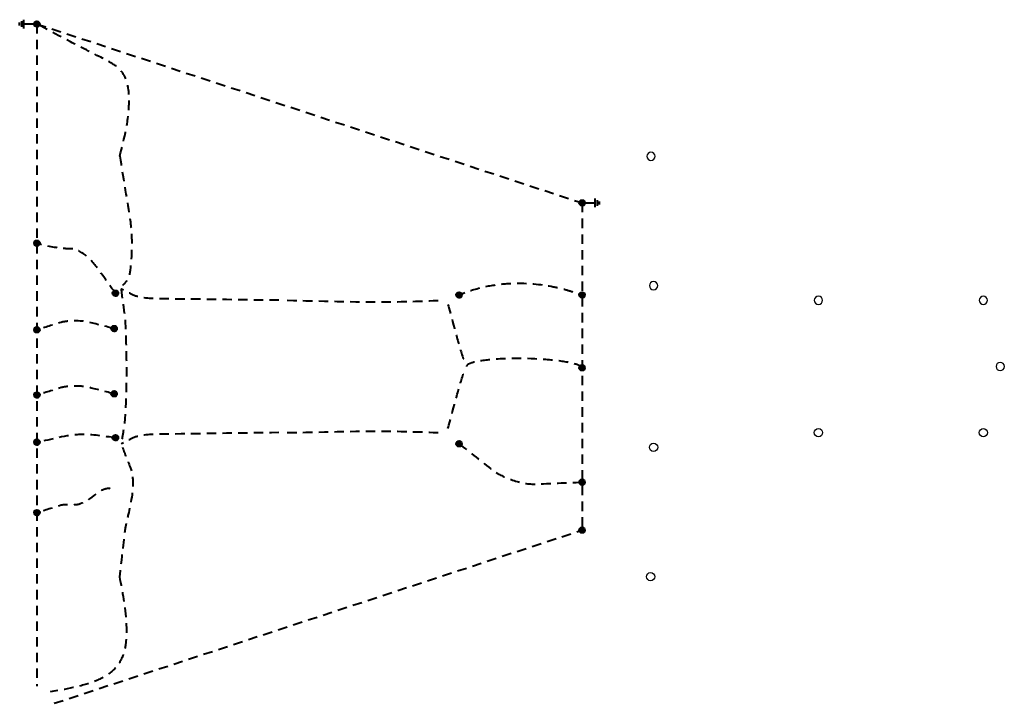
# Model space of a CAD drawing. Header units: inches. Extents: x -8534 to 5423, y -4988 to 1814.
# Tile 1 of 33: x -7874 to -6450, y -4988 to -4000. Entities that reach past the tile are written whole.
import ezdxf

# ---------------------------------------------------------------- set-up
doc = ezdxf.new("R2010")
doc.units = ezdxf.units.IN
doc.header["$LTSCALE"] = 200
doc.header["$MEASUREMENT"] = 0
doc.linetypes.add('DGN Style 2', pattern=[0.113678, 0.068207, -0.045471])
doc.layers.add('E-GRND-CIRC', color=4, linetype='Continuous', lineweight=40)
doc.layers.add('Object', color=7, linetype='Continuous', lineweight=30)

# ---------------------------------------------------------------- blocks, each defined once
blk = doc.blocks.new('GROUND_8')
at = {"layer": 'E-GRND-CIRC', "linetype": 'Continuous'}
for p, q in [((0, 0), (0, -0.37525)), ((0.124875, -0.37525), (-0.125125, -0.37525)), ((0.083375, -0.437625), (-0.0835, -0.437625)), ((0.041625, -0.500125), (-0.04175, -0.500125))]:
    blk.add_line(p, q, dxfattribs=at)
blk = doc.blocks.new('GROUND_9')
at = {"layer": 'E-GRND-CIRC', "linetype": 'Continuous'}
for p, q in [((0, 0), (0, -0.37525)), ((0.124875, -0.37525), (-0.125125, -0.37525)), ((0.083375, -0.437625), (-0.0835, -0.437625)), ((0.041625, -0.500125), (-0.04175, -0.500125))]:
    blk.add_line(p, q, dxfattribs=at)
blk = doc.blocks.new('E-101 LPS')
at = {"layer": 'E-GRND-CIRC', "linetype": 'Continuous'}
for p, q in [((-7853, -4006.1, 109.4), (-7848.8, -4001.9, 109.4)), ((-7852.9, -4006.4, 109.4), (-7848.4, -4001.9, 109.4)), ((-7852.9, -4005.7, 109.4), (-7849.1, -4001.9, 109.4)), ((-7852.9, -4006.7, 109.4), (-7848.1, -4002, 109.4)), ((-7852.9, -4005.3, 109.4), (-7849.5, -4002, 109.4)), ((-7852.8, -4007, 109.4), (-7847.8, -4002, 109.4)), ((-7852.8, -4004.9, 109.4), (-7850, -4002.1, 109.4)), ((-7852.7, -4007.3, 109.4), (-7847.6, -4002.1, 109.4)), ((-7852.7, -4007.6, 109.4), (-7847.3, -4002.2, 109.4)), ((-7852.6, -4004.3, 109.4), (-7850.6, -4002.3, 109.4)), ((-7852.5, -4007.8, 109.4), (-7847.1, -4002.3, 109.4)), ((-7852.4, -4008, 109.4), (-7846.8, -4002.4, 109.4)), ((-7852.3, -4008.2, 109.4), (-7846.6, -4002.6, 109.4)), ((-7852.1, -4008.5, 109.4), (-7846.4, -4002.7, 109.4)), ((-7852, -4008.7, 109.4), (-7846.2, -4002.9, 109.4)), ((-7851.9, -4003.3, 109.4), (-7851.6, -4003, 109.4)), ((-7851.8, -4008.8, 109.4), (-7846, -4003, 109.4)), ((-7851.6, -4009, 109.4), (-7845.8, -4003.2, 109.4)), ((-7851.5, -4009.2, 109.4), (-7845.7, -4003.4, 109.4)), ((-7851.3, -4009.3, 109.4), (-7845.5, -4003.6, 109.4)), ((-7851, -4009.5, 109.4), (-7845.4, -4003.8, 109.4)), ((-7850.8, -4009.6, 109.4), (-7845.3, -4004, 109.4)), ((-7850.6, -4009.7, 109.4), (-7845.1, -4004.3, 109.4)), ((-7850.3, -4009.8, 109.4), (-7845, -4004.5, 109.4)), ((-7850.1, -4009.9, 109.4), (-7844.9, -4004.8, 109.4)), ((-7849.8, -4010, 109.4), (-7844.9, -4005.1, 109.4)), ((-7849.5, -4010.1, 109.4), (-7844.8, -4005.4, 109.4)), ((-7849.2, -4010.1, 109.4), (-7844.8, -4005.7, 109.4)), ((-7848.8, -4010.1, 109.4), (-7844.8, -4006, 109.4)), ((-7848.5, -4010.1, 109.4), (-7844.8, -4006.4, 109.4)), ((-7848.1, -4010, 109.4), (-7844.8, -4006.8, 109.4)), ((-7847.6, -4009.9, 109.4), (-7845, -4007.3, 109.4)), ((-7847, -4009.6, 109.4), (-7845.2, -4007.9, 109.4)), ((-7064.5, -4265.1, 109.4), (-7060, -4260.6, 109.4)), ((-7064.5, -4264.8, 109.4), (-7060.3, -4260.6, 109.4)), ((-7064.5, -4264.4, 109.4), (-7060.7, -4260.6, 109.4)), ((-7064.4, -4265.4, 109.4), (-7059.7, -4260.7, 109.4)), ((-7064.4, -4264, 109.4), (-7061.1, -4260.7, 109.4)), ((-7064.3, -4265.7, 109.4), (-7059.4, -4260.7, 109.4)), ((-7064.3, -4266, 109.4), (-7059.1, -4260.8, 109.4)), ((-7064.3, -4263.6, 109.4), (-7061.5, -4260.8, 109.4)), ((-7064.2, -4266.2, 109.4), (-7058.8, -4260.9, 109.4)), ((-7064.1, -4266.5, 109.4), (-7058.6, -4261, 109.4)), ((-7064.1, -4263, 109.4), (-7062.1, -4261, 109.4)), ((-7063.9, -4266.7, 109.4), (-7058.4, -4261.1, 109.4)), ((-7063.8, -4266.9, 109.4), (-7058.1, -4261.3, 109.4)), ((-7063.7, -4267.2, 109.4), (-7057.9, -4261.4, 109.4)), ((-7063.5, -4267.3, 109.4), (-7057.7, -4261.6, 109.4)), ((-7063.4, -4262, 109.4), (-7063.1, -4261.6, 109.4)), ((-7063.3, -4267.5, 109.4), (-7057.5, -4261.7, 109.4)), ((-7063.2, -4267.7, 109.4), (-7057.4, -4261.9, 109.4)), ((-7063, -4267.9, 109.4), (-7057.2, -4262.1, 109.4)), ((-7062.8, -4268, 109.4), (-7057, -4262.3, 109.4)), ((-7062.6, -4268.2, 109.4), (-7056.9, -4262.5, 109.4)), ((-7062.3, -4268.3, 109.4), (-7056.8, -4262.7, 109.4)), ((-7062.1, -4268.4, 109.4), (-7056.7, -4263, 109.4)), ((-7061.9, -4268.5, 109.4), (-7056.6, -4263.2, 109.4)), ((-7061.6, -4268.6, 109.4), (-7056.5, -4263.5, 109.4)), ((-7061.3, -4268.7, 109.4), (-7056.4, -4263.8, 109.4)), ((-7061, -4268.8, 109.4), (-7056.3, -4264.1, 109.4)), ((-7060.7, -4268.8, 109.4), (-7056.3, -4264.4, 109.4)), ((-7060.4, -4268.8, 109.4), (-7056.3, -4264.7, 109.4)), ((-7060, -4268.8, 109.4), (-7056.3, -4265.1, 109.4)), ((-7059.6, -4268.7, 109.4), (-7056.4, -4265.5, 109.4)), ((-7059.1, -4268.6, 109.4), (-7056.5, -4266, 109.4)), ((-7058.5, -4268.3, 109.4), (-7056.7, -4266.6, 109.4)), ((-7853, -4323.2, 110), (-7848.8, -4319.1, 110)), ((-7852.9, -4323.9, 110), (-7848.1, -4319.1, 110)), ((-7852.9, -4323.6, 110), (-7848.4, -4319.1, 110)), ((-7852.9, -4322.9, 110), (-7849.1, -4319.1, 110)), ((-7852.9, -4322.5, 110), (-7849.5, -4319.1, 110)), ((-7852.8, -4324.2, 110), (-7847.8, -4319.2, 110)), ((-7852.8, -4322, 110), (-7850, -4319.2, 110)), ((-7852.7, -4324.4, 110), (-7847.6, -4319.3, 110)), ((-7852.7, -4324.7, 110), (-7847.3, -4319.4, 110)), ((-7852.6, -4321.4, 110), (-7850.6, -4319.4, 110)), ((-7852.5, -4324.9, 110), (-7847.1, -4319.5, 110)), ((-7852.4, -4325.2, 110), (-7846.8, -4319.6, 110)), ((-7852.3, -4325.4, 110), (-7846.6, -4319.7, 110)), ((-7852.1, -4325.6, 110), (-7846.4, -4319.9, 110)), ((-7852, -4325.8, 110), (-7846.2, -4320, 110)), ((-7851.9, -4320.4, 110), (-7851.6, -4320.1, 110)), ((-7851.8, -4326, 110), (-7846, -4320.2, 110)), ((-7851.6, -4326.2, 110), (-7845.8, -4320.4, 110)), ((-7851.5, -4326.3, 110), (-7845.7, -4320.6, 110)), ((-7851.3, -4326.5, 110), (-7845.5, -4320.8, 110)), ((-7851, -4326.6, 110), (-7845.4, -4321, 110)), ((-7850.8, -4326.7, 110), (-7845.3, -4321.2, 110)), ((-7850.6, -4326.9, 110), (-7845.1, -4321.4, 110)), ((-7850.3, -4327, 110), (-7845, -4321.7, 110)), ((-7850.1, -4327.1, 110), (-7844.9, -4321.9, 110)), ((-7849.8, -4327.1, 110), (-7844.9, -4322.2, 110)), ((-7849.5, -4327.2, 110), (-7844.8, -4322.5, 110)), ((-7849.2, -4327.2, 110), (-7844.8, -4322.8, 110)), ((-7848.8, -4327.2, 110), (-7844.8, -4323.2, 110)), ((-7848.5, -4327.2, 110), (-7844.8, -4323.5, 110)), ((-7848.1, -4327.2, 110), (-7844.8, -4324, 110)), ((-7847.6, -4327, 110), (-7845, -4324.4, 110)), ((-7847, -4326.8, 110), (-7845.2, -4325, 110)), ((-7739.4, -4395.8, 156), (-7734.9, -4391.3, 156)), ((-7739.4, -4395.4, 156), (-7735.2, -4391.3, 156)), ((-7739.4, -4395.1, 156), (-7735.6, -4391.3, 156)), ((-7739.3, -4396.1, 156), (-7734.6, -4391.3, 156)), ((-7739.3, -4394.7, 156), (-7736, -4391.3, 156)), ((-7739.3, -4396.4, 156), (-7734.3, -4391.4, 156)), ((-7739.2, -4394.2, 156), (-7736.4, -4391.4, 156)), ((-7739.2, -4396.6, 156), (-7734, -4391.5, 156)), ((-7739.1, -4396.9, 156), (-7733.8, -4391.6, 156)), ((-7739, -4393.6, 156), (-7737, -4391.6, 156)), ((-7739, -4397.1, 156), (-7733.5, -4391.7, 156)), ((-7738.9, -4397.4, 156), (-7733.3, -4391.8, 156)), ((-7738.7, -4397.6, 156), (-7733.1, -4391.9, 156)), ((-7738.6, -4397.8, 156), (-7732.8, -4392.1, 156)), ((-7738.4, -4398, 156), (-7732.7, -4392.2, 156)), ((-7738.4, -4392.6, 156), (-7738, -4392.3, 156)), ((-7738.3, -4398.2, 156), (-7732.5, -4392.4, 156)), ((-7738.1, -4398.4, 156), (-7732.3, -4392.6, 156)), ((-7737.9, -4398.5, 156), (-7732.1, -4392.8, 156)), ((-7737.7, -4398.7, 156), (-7732, -4393, 156)), ((-7737.5, -4398.8, 156), (-7731.8, -4393.2, 156)), ((-7737.3, -4398.9, 156), (-7731.7, -4393.4, 156)), ((-7737, -4399.1, 156), (-7731.6, -4393.6, 156)), ((-7736.8, -4399.2, 156), (-7731.5, -4393.9, 156)), ((-7736.5, -4399.3, 156), (-7731.4, -4394.1, 156)), ((-7736.2, -4399.3, 156), (-7731.3, -4394.4, 156)), ((-7735.9, -4399.4, 156), (-7731.2, -4394.7, 156)), ((-7735.6, -4399.4, 156), (-7731.2, -4395, 156)), ((-7735.3, -4399.4, 156), (-7731.2, -4395.4, 156)), ((-7734.9, -4399.4, 156), (-7731.2, -4395.7, 156)), ((-7734.5, -4399.4, 156), (-7731.3, -4396.2, 156)), ((-7734, -4399.2, 156), (-7731.4, -4396.6, 156)), ((-7733.4, -4399, 156), (-7731.7, -4397.2, 156)), ((-7242.4, -4398.3), (-7237.9, -4393.8)), ((-7242.4, -4398), (-7238.2, -4393.8)), ((-7242.4, -4397.6), (-7238.6, -4393.8)), ((-7242.3, -4398.6), (-7237.6, -4393.8)), ((-7242.3, -4397.2), (-7239, -4393.8)), ((-7242.3, -4398.9), (-7237.3, -4393.9)), ((-7242.2, -4396.7), (-7239.4, -4393.9)), ((-7242.2, -4399.2), (-7237, -4394)), ((-7242.1, -4399.4), (-7236.8, -4394.1)), ((-7242, -4396.2), (-7240, -4394.1)), ((-7242, -4399.7), (-7236.5, -4394.2)), ((-7241.9, -4399.9), (-7236.3, -4394.3)), ((-7241.7, -4400.1), (-7236.1, -4394.4)), ((-7241.6, -4400.3), (-7235.8, -4394.6)), ((-7241.4, -4400.5), (-7235.7, -4394.7)), ((-7241.4, -4395.1), (-7241, -4394.8)), ((-7241.3, -4400.7), (-7235.5, -4394.9)), ((-7241.1, -4400.9), (-7235.3, -4395.1)), ((-7240.9, -4401), (-7235.1, -4395.3)), ((-7240.7, -4401.2), (-7235, -4395.5)), ((-7240.5, -4401.3), (-7234.8, -4395.7)), ((-7240.3, -4401.5), (-7234.7, -4395.9)), ((-7240, -4401.6), (-7234.6, -4396.1)), ((-7239.8, -4401.7), (-7234.5, -4396.4)), ((-7239.5, -4401.8), (-7234.4, -4396.7)), ((-7239.2, -4401.9), (-7234.3, -4396.9)), ((-7238.9, -4401.9), (-7234.2, -4397.2)), ((-7238.6, -4402), (-7234.2, -4397.5)), ((-7238.3, -4402), (-7234.2, -4397.9)), ((-7237.9, -4402), (-7234.2, -4398.3)), ((-7237.5, -4401.9), (-7234.3, -4398.7)), ((-7237, -4401.8), (-7234.4, -4399.2)), ((-7236.4, -4401.5), (-7234.7, -4399.8)), ((-7064.5, -4398.3, 110), (-7060, -4393.8, 110)), ((-7064.5, -4398, 110), (-7060.3, -4393.8, 110)), ((-7064.5, -4397.6, 110), (-7060.7, -4393.8, 110)), ((-7064.4, -4398.6, 110), (-7059.7, -4393.8, 110)), ((-7064.4, -4397.2, 110), (-7061.1, -4393.8, 110)), ((-7064.3, -4398.9, 110), (-7059.4, -4393.9, 110)), ((-7064.3, -4396.7, 110), (-7061.5, -4393.9, 110)), ((-7064.3, -4399.2, 110), (-7059.1, -4394, 110)), ((-7064.2, -4399.4, 110), (-7058.8, -4394.1, 110)), ((-7064.1, -4399.7, 110), (-7058.6, -4394.2, 110)), ((-7064.1, -4396.2, 110), (-7062.1, -4394.2, 110)), ((-7063.9, -4399.9, 110), (-7058.4, -4394.3, 110)), ((-7063.8, -4400.1, 110), (-7058.1, -4394.4, 110)), ((-7063.7, -4400.3, 110), (-7057.9, -4394.6, 110)), ((-7063.5, -4400.5, 110), (-7057.7, -4394.7, 110)), ((-7063.4, -4395.1, 110), (-7063.1, -4394.8, 110)), ((-7063.3, -4400.7, 110), (-7057.5, -4394.9, 110)), ((-7063.2, -4400.9, 110), (-7057.4, -4395.1, 110)), ((-7063, -4401, 110), (-7057.2, -4395.3, 110)), ((-7062.8, -4401.2, 110), (-7057, -4395.5, 110)), ((-7062.6, -4401.3, 110), (-7056.9, -4395.7, 110)), ((-7062.3, -4401.5, 110), (-7056.8, -4395.9, 110)), ((-7062.1, -4401.6, 110), (-7056.7, -4396.2, 110)), ((-7061.9, -4401.7, 110), (-7056.6, -4396.4, 110)), ((-7061.6, -4401.8, 110), (-7056.5, -4396.7, 110)), ((-7061.3, -4401.9, 110), (-7056.4, -4396.9, 110)), ((-7061, -4401.9, 110), (-7056.3, -4397.2, 110)), ((-7060.7, -4402, 110), (-7056.3, -4397.6, 110)), ((-7060.4, -4402, 110), (-7056.3, -4397.9, 110)), ((-7060, -4402, 110), (-7056.3, -4398.3, 110)), ((-7059.6, -4401.9, 110), (-7056.4, -4398.7, 110)), ((-7059.1, -4401.8, 110), (-7056.5, -4399.2, 110)), ((-7058.5, -4401.5, 110), (-7056.7, -4399.8, 110)), ((-7741.4, -4446.9, 156), (-7736.9, -4442.4, 156)), ((-7741.4, -4446.6, 156), (-7737.2, -4442.4, 156)), ((-7741.4, -4446.2, 156), (-7737.6, -4442.4, 156)), ((-7741.3, -4447.5, 156), (-7736.3, -4442.5, 156)), ((-7741.3, -4447.2, 156), (-7736.6, -4442.5, 156)), ((-7741.3, -4445.8, 156), (-7738, -4442.5, 156)), ((-7741.2, -4447.8, 156), (-7736, -4442.6, 156)), ((-7741.2, -4445.4, 156), (-7738.4, -4442.6, 156)), ((-7741.1, -4448, 156), (-7735.8, -4442.7, 156)), ((-7741, -4448.3, 156), (-7735.5, -4442.8, 156)), ((-7741, -4444.8, 156), (-7739, -4442.8, 156)), ((-7740.9, -4448.5, 156), (-7735.3, -4442.9, 156)), ((-7740.7, -4448.7, 156), (-7735.1, -4443.1, 156)), ((-7740.6, -4448.9, 156), (-7734.8, -4443.2, 156)), ((-7740.4, -4449.1, 156), (-7734.7, -4443.4, 156)), ((-7740.4, -4443.8, 156), (-7740, -4443.4, 156)), ((-7740.3, -4449.3, 156), (-7734.5, -4443.5, 156)), ((-7740.1, -4449.5, 156), (-7734.3, -4443.7, 156)), ((-7853, -4448.3, 110), (-7848.8, -4444.1, 110)), ((-7852.9, -4448.6, 110), (-7848.4, -4444.1, 110)), ((-7852.9, -4447.9, 110), (-7849.1, -4444.1, 110)), ((-7852.9, -4448.9, 110), (-7848.1, -4444.2, 110)), ((-7852.9, -4447.5, 110), (-7849.5, -4444.2, 110)), ((-7852.8, -4449.2, 110), (-7847.8, -4444.2, 110)), ((-7852.8, -4447.1, 110), (-7850, -4444.3, 110)), ((-7852.7, -4449.5, 110), (-7847.6, -4444.3, 110)), ((-7852.7, -4449.7, 110), (-7847.3, -4444.4, 110)), ((-7852.6, -4446.5, 110), (-7850.6, -4444.5, 110)), ((-7852.5, -4450, 110), (-7847.1, -4444.5, 110)), ((-7852.4, -4450.2, 110), (-7846.8, -4444.6, 110)), ((-7852.3, -4450.4, 110), (-7846.6, -4444.8, 110)), ((-7852.1, -4450.6, 110), (-7846.4, -4444.9, 110)), ((-7852, -4450.8, 110), (-7846.2, -4445.1, 110)), ((-7851.9, -4445.5, 110), (-7851.6, -4445.1, 110)), ((-7851.8, -4451, 110), (-7846, -4445.2, 110)), ((-7851.6, -4451.2, 110), (-7845.8, -4445.4, 110)), ((-7851.5, -4451.4, 110), (-7845.7, -4445.6, 110)), ((-7851.3, -4451.5, 110), (-7845.5, -4445.8, 110)), ((-7851, -4451.7, 110), (-7845.4, -4446, 110)), ((-7850.8, -4451.8, 110), (-7845.3, -4446.2, 110)), ((-7850.6, -4451.9, 110), (-7845.1, -4446.5, 110)), ((-7850.3, -4452, 110), (-7845, -4446.7, 110)), ((-7850.1, -4452.1, 110), (-7844.9, -4447, 110)), ((-7849.8, -4452.2, 110), (-7844.9, -4447.3, 110)), ((-7849.5, -4452.2, 110), (-7844.8, -4447.6, 110)), ((-7849.2, -4452.3, 110), (-7844.8, -4447.9, 110)), ((-7848.8, -4452.3, 110), (-7844.8, -4448.2, 110)), ((-7848.5, -4452.3, 110), (-7844.8, -4448.6, 110)), ((-7848.1, -4452.2, 110), (-7844.8, -4449, 110)), ((-7847.6, -4452.1, 110), (-7845, -4449.5, 110)), ((-7847, -4451.8, 110), (-7845.2, -4450.1, 110)), ((-7739.9, -4449.7, 156), (-7734.1, -4443.9, 156)), ((-7739.7, -4449.8, 156), (-7734, -4444.1, 156)), ((-7739.5, -4450, 156), (-7733.8, -4444.3, 156)), ((-7739.3, -4450.1, 156), (-7733.7, -4444.5, 156)), ((-7739, -4450.2, 156), (-7733.6, -4444.8, 156)), ((-7738.8, -4450.3, 156), (-7733.5, -4445, 156)), ((-7738.5, -4450.4, 156), (-7733.4, -4445.3, 156)), ((-7738.2, -4450.5, 156), (-7733.3, -4445.6, 156)), ((-7737.9, -4450.5, 156), (-7733.2, -4445.9, 156)), ((-7737.6, -4450.6, 156), (-7733.2, -4446.2, 156)), ((-7737.3, -4450.6, 156), (-7733.2, -4446.5, 156)), ((-7736.9, -4450.6, 156), (-7733.2, -4446.9, 156)), ((-7736.5, -4450.5, 156), (-7733.3, -4447.3, 156)), ((-7736, -4450.4, 156), (-7733.4, -4447.8, 156)), ((-7735.4, -4450.1, 156), (-7733.7, -4448.4, 156)), ((-7064.5, -4503.6, 109.4), (-7060, -4499.1, 109.4)), ((-7064.5, -4503.3, 109.4), (-7060.3, -4499.1, 109.4)), ((-7064.5, -4502.9, 109.4), (-7060.7, -4499.1, 109.4)), ((-7064.4, -4503.9, 109.4), (-7059.7, -4499.2, 109.4)), ((-7064.4, -4502.5, 109.4), (-7061.1, -4499.2, 109.4)), ((-7064.3, -4504.2, 109.4), (-7059.4, -4499.2, 109.4)), ((-7064.3, -4504.5, 109.4), (-7059.1, -4499.3, 109.4)), ((-7064.3, -4502, 109.4), (-7061.5, -4499.3, 109.4)), ((-7064.2, -4504.7, 109.4), (-7058.8, -4499.4, 109.4)), ((-7064.1, -4505, 109.4), (-7058.6, -4499.5, 109.4)), ((-7064.1, -4501.5, 109.4), (-7062.1, -4499.5, 109.4)), ((-7063.9, -4505.2, 109.4), (-7058.4, -4499.6, 109.4)), ((-7063.8, -4505.4, 109.4), (-7058.1, -4499.8, 109.4)), ((-7063.7, -4505.6, 109.4), (-7057.9, -4499.9, 109.4)), ((-7063.5, -4505.8, 109.4), (-7057.7, -4500.1, 109.4)), ((-7063.4, -4500.5, 109.4), (-7063.1, -4500.1, 109.4)), ((-7063.3, -4506, 109.4), (-7057.5, -4500.2, 109.4)), ((-7063.2, -4506.2, 109.4), (-7057.4, -4500.4, 109.4)), ((-7063, -4506.4, 109.4), (-7057.2, -4500.6, 109.4)), ((-7062.8, -4506.5, 109.4), (-7057, -4500.8, 109.4)), ((-7062.6, -4506.7, 109.4), (-7056.9, -4501, 109.4)), ((-7062.3, -4506.8, 109.4), (-7056.8, -4501.2, 109.4)), ((-7062.1, -4506.9, 109.4), (-7056.7, -4501.5, 109.4)), ((-7061.9, -4507, 109.4), (-7056.6, -4501.7, 109.4)), ((-7061.6, -4507.1, 109.4), (-7056.5, -4502, 109.4)), ((-7061.3, -4507.2, 109.4), (-7056.4, -4502.3, 109.4)), ((-7061, -4507.2, 109.4), (-7056.3, -4502.6, 109.4)), ((-7060.7, -4507.3, 109.4), (-7056.3, -4502.9, 109.4)), ((-7060.4, -4507.3, 109.4), (-7056.3, -4503.2, 109.4)), ((-7060, -4507.3, 109.4), (-7056.3, -4503.6, 109.4)), ((-7059.6, -4507.2, 109.4), (-7056.4, -4504, 109.4)), ((-7059.1, -4507.1, 109.4), (-7056.5, -4504.5, 109.4)), ((-7058.5, -4506.8, 109.4), (-7056.7, -4505.1, 109.4)), ((-7853, -4542.6, 110), (-7848.8, -4538.4, 110)), ((-7852.9, -4543.3, 110), (-7848.1, -4538.5, 110)), ((-7852.9, -4543, 110), (-7848.4, -4538.5, 110)), ((-7852.9, -4542.3, 110), (-7849.1, -4538.5, 110)), ((-7852.9, -4541.9, 110), (-7849.5, -4538.5, 110)), ((-7852.8, -4543.6, 110), (-7847.8, -4538.6, 110)), ((-7852.8, -4541.4, 110), (-7850, -4538.6, 110)), ((-7852.7, -4544.1, 110), (-7847.3, -4538.7, 110)), ((-7852.7, -4543.8, 110), (-7847.6, -4538.7, 110)), ((-7852.6, -4540.8, 110), (-7850.6, -4538.8, 110)), ((-7852.5, -4544.3, 110), (-7847.1, -4538.9, 110)), ((-7852.4, -4544.6, 110), (-7846.8, -4539, 110)), ((-7852.3, -4544.8, 110), (-7846.6, -4539.1, 110)), ((-7852.1, -4545, 110), (-7846.4, -4539.3, 110)), ((-7852, -4545.2, 110), (-7846.2, -4539.4, 110)), ((-7851.9, -4539.8, 110), (-7851.6, -4539.5, 110)), ((-7851.8, -4545.4, 110), (-7846, -4539.6, 110)), ((-7851.6, -4545.6, 110), (-7845.8, -4539.8, 110)), ((-7851.5, -4545.7, 110), (-7845.7, -4540, 110)), ((-7851.3, -4545.9, 110), (-7845.5, -4540.2, 110)), ((-7851, -4546, 110), (-7845.4, -4540.4, 110)), ((-7850.8, -4546.1, 110), (-7845.3, -4540.6, 110)), ((-7850.6, -4546.3, 110), (-7845.1, -4540.8, 110)), ((-7850.3, -4546.4, 110), (-7845, -4541.1, 110)), ((-7850.1, -4546.5, 110), (-7844.9, -4541.3, 110)), ((-7849.8, -4546.5, 110), (-7844.9, -4541.6, 110)), ((-7849.5, -4546.6, 110), (-7844.8, -4541.9, 110)), ((-7849.2, -4546.6, 110), (-7844.8, -4542.2, 110)), ((-7848.8, -4546.6, 110), (-7844.8, -4542.6, 110)), ((-7848.5, -4546.6, 110), (-7844.8, -4542.9, 110)), ((-7848.1, -4546.6, 110), (-7844.8, -4543.3, 110)), ((-7741.4, -4540.9, 156), (-7737.2, -4536.7, 156)), ((-7741.4, -4541.3, 156), (-7736.9, -4536.8, 156)), ((-7741.4, -4540.6, 156), (-7737.6, -4536.8, 156)), ((-7741.3, -4541.6, 156), (-7736.6, -4536.8, 156)), ((-7741.3, -4540.2, 156), (-7738, -4536.8, 156)), ((-7741.3, -4541.9, 156), (-7736.3, -4536.9, 156)), ((-7741.2, -4542.1, 156), (-7736, -4536.9, 156)), ((-7741.2, -4539.7, 156), (-7738.4, -4536.9, 156)), ((-7741.1, -4542.4, 156), (-7735.8, -4537, 156)), ((-7741, -4539.1, 156), (-7739, -4537.1, 156)), ((-7741, -4542.6, 156), (-7735.5, -4537.2, 156)), ((-7740.9, -4542.9, 156), (-7735.3, -4537.3, 156)), ((-7740.7, -4543.1, 156), (-7735.1, -4537.4, 156)), ((-7740.6, -4543.3, 156), (-7734.8, -4537.6, 156)), ((-7740.4, -4543.5, 156), (-7734.7, -4537.7, 156)), ((-7740.4, -4538.1, 156), (-7740, -4537.8, 156)), ((-7740.3, -4543.7, 156), (-7734.5, -4537.9, 156)), ((-7740.1, -4543.8, 156), (-7734.3, -4538.1, 156)), ((-7739.9, -4544, 156), (-7734.1, -4538.2, 156)), ((-7739.7, -4544.2, 156), (-7734, -4538.4, 156)), ((-7739.5, -4544.3, 156), (-7733.8, -4538.7, 156)), ((-7739.3, -4544.4, 156), (-7733.7, -4538.9, 156)), ((-7739, -4544.6, 156), (-7733.6, -4539.1, 156)), ((-7738.8, -4544.7, 156), (-7733.5, -4539.4, 156)), ((-7738.5, -4544.8, 156), (-7733.4, -4539.6, 156)), ((-7738.2, -4544.8, 156), (-7733.3, -4539.9, 156)), ((-7737.9, -4544.9, 156), (-7733.2, -4540.2, 156)), ((-7737.6, -4544.9, 156), (-7733.2, -4540.5, 156)), ((-7737.3, -4544.9, 156), (-7733.2, -4540.9, 156)), ((-7736.9, -4544.9, 156), (-7733.2, -4541.2, 156)), ((-7736.5, -4544.9, 156), (-7733.3, -4541.6, 156)), ((-7736, -4544.7, 156), (-7733.4, -4542.1, 156)), ((-7735.4, -4544.5, 156), (-7733.7, -4542.7, 156)), ((-7847.6, -4546.4, 110), (-7845, -4543.8, 110)), ((-7847, -4546.2, 110), (-7845.2, -4544.4, 110)), ((-7739.4, -4604.7, 156), (-7734.9, -4600.2, 156)), ((-7739.4, -4604.4, 156), (-7735.2, -4600.2, 156)), ((-7739.4, -4604, 156), (-7735.6, -4600.2, 156)), ((-7739.3, -4605, 156), (-7734.6, -4600.2, 156)), ((-7739.3, -4603.6, 156), (-7736, -4600.2, 156)), ((-7739.3, -4605.3, 156), (-7734.3, -4600.3, 156)), ((-7739.2, -4603.1, 156), (-7736.4, -4600.3, 156)), ((-7739.2, -4605.6, 156), (-7734, -4600.4, 156)), ((-7739.1, -4605.8, 156), (-7733.8, -4600.5, 156)), ((-7853, -4610.9, 110), (-7848.8, -4606.8, 110)), ((-7852.9, -4611.6, 110), (-7848.1, -4606.8, 110)), ((-7852.9, -4611.3, 110), (-7848.4, -4606.8, 110)), ((-7852.9, -4610.6, 110), (-7849.1, -4606.8, 110)), ((-7852.9, -4610.2, 110), (-7849.5, -4606.8, 110)), ((-7852.8, -4611.9, 110), (-7847.8, -4606.9, 110)), ((-7852.8, -4609.7, 110), (-7850, -4606.9, 110)), ((-7852.7, -4612.1, 110), (-7847.6, -4607, 110)), ((-7852.7, -4612.4, 110), (-7847.3, -4607.1, 110)), ((-7852.6, -4609.1, 110), (-7850.6, -4607.1, 110)), ((-7852.5, -4612.6, 110), (-7847.1, -4607.2, 110)), ((-7852.4, -4612.9, 110), (-7846.8, -4607.3, 110)), ((-7852.3, -4613.1, 110), (-7846.6, -4607.4, 110)), ((-7852.1, -4613.3, 110), (-7846.4, -4607.6, 110)), ((-7852, -4613.5, 110), (-7846.2, -4607.7, 110)), ((-7851.9, -4608.1, 110), (-7851.6, -4607.8, 110)), ((-7851.8, -4613.7, 110), (-7846, -4607.9, 110)), ((-7851.6, -4613.9, 110), (-7845.8, -4608.1, 110)), ((-7851.5, -4614, 110), (-7845.7, -4608.3, 110)), ((-7851.3, -4614.2, 110), (-7845.5, -4608.5, 110)), ((-7851, -4614.3, 110), (-7845.4, -4608.7, 110)), ((-7850.8, -4614.4, 110), (-7845.3, -4608.9, 110)), ((-7850.6, -4614.6, 110), (-7845.1, -4609.1, 110)), ((-7850.3, -4614.7, 110), (-7845, -4609.4, 110)), ((-7850.1, -4614.8, 110), (-7844.9, -4609.6, 110)), ((-7849.8, -4614.8, 110), (-7844.9, -4609.9, 110)), ((-7849.5, -4614.9, 110), (-7844.8, -4610.2, 110)), ((-7849.2, -4614.9, 110), (-7844.8, -4610.5, 110)), ((-7848.8, -4614.9, 110), (-7844.8, -4610.9, 110)), ((-7848.5, -4614.9, 110), (-7844.8, -4611.2, 110)), ((-7848.1, -4614.9, 110), (-7844.8, -4611.7, 110)), ((-7847.6, -4614.7, 110), (-7845, -4612.1, 110)), ((-7847, -4614.5, 110), (-7845.2, -4612.7, 110)), ((-7739, -4606.1, 156), (-7733.5, -4600.6, 156)), ((-7739, -4602.6, 156), (-7737, -4600.6, 156)), ((-7738.9, -4606.3, 156), (-7733.3, -4600.7, 156)), ((-7738.7, -4606.5, 156), (-7733.1, -4600.9, 156)), ((-7738.6, -4606.7, 156), (-7732.8, -4601, 156)), ((-7738.4, -4606.9, 156), (-7732.7, -4601.2, 156)), ((-7738.4, -4601.6, 156), (-7738, -4601.2, 156)), ((-7738.3, -4607.1, 156), (-7732.5, -4601.3, 156)), ((-7738.1, -4607.3, 156), (-7732.3, -4601.5, 156)), ((-7737.9, -4607.5, 156), (-7732.1, -4601.7, 156)), ((-7737.7, -4607.6, 156), (-7732, -4601.9, 156)), ((-7737.5, -4607.7, 156), (-7731.8, -4602.1, 156)), ((-7737.3, -4607.9, 156), (-7731.7, -4602.3, 156)), ((-7737, -4608, 156), (-7731.6, -4602.6, 156)), ((-7736.8, -4608.1, 156), (-7731.5, -4602.8, 156)), ((-7736.5, -4608.2, 156), (-7731.4, -4603.1, 156)), ((-7736.2, -4608.3, 156), (-7731.3, -4603.3, 156)), ((-7735.9, -4608.3, 156), (-7731.2, -4603.6, 156)), ((-7735.6, -4608.4, 156), (-7731.2, -4604, 156)), ((-7735.3, -4608.4, 156), (-7731.2, -4604.3, 156)), ((-7734.9, -4608.4, 156), (-7731.2, -4604.7, 156)), ((-7734.5, -4608.3, 156), (-7731.3, -4605.1, 156)), ((-7734, -4608.2, 156), (-7731.4, -4605.6, 156)), ((-7733.4, -4607.9, 156), (-7731.7, -4606.2, 156)), ((-7242.4, -4613.4), (-7237.9, -4608.9)), ((-7242.4, -4613.1), (-7238.2, -4608.9)), ((-7242.4, -4612.7), (-7238.6, -4608.9)), ((-7242.3, -4613.7), (-7237.6, -4608.9)), ((-7242.3, -4612.3), (-7239, -4608.9)), ((-7242.3, -4614), (-7237.3, -4609)), ((-7242.2, -4611.8), (-7239.4, -4609)), ((-7242.2, -4614.3), (-7237, -4609.1)), ((-7242.1, -4614.5), (-7236.8, -4609.2)), ((-7242, -4614.8), (-7236.5, -4609.3)), ((-7242, -4611.3), (-7240, -4609.3)), ((-7241.9, -4615), (-7236.3, -4609.4)), ((-7241.7, -4615.2), (-7236.1, -4609.5)), ((-7241.6, -4615.4), (-7235.8, -4609.7)), ((-7241.4, -4615.6), (-7235.7, -4609.9)), ((-7241.4, -4610.3), (-7241, -4609.9)), ((-7241.3, -4615.8), (-7235.5, -4610)), ((-7241.1, -4616), (-7235.3, -4610.2)), ((-7240.9, -4616.2), (-7235.1, -4610.4)), ((-7240.7, -4616.3), (-7235, -4610.6)), ((-7240.5, -4616.4), (-7234.8, -4610.8)), ((-7240.3, -4616.6), (-7234.7, -4611)), ((-7240, -4616.7), (-7234.6, -4611.3)), ((-7239.8, -4616.8), (-7234.5, -4611.5)), ((-7239.5, -4616.9), (-7234.4, -4611.8)), ((-7239.2, -4617), (-7234.3, -4612)), ((-7238.9, -4617), (-7234.2, -4612.3)), ((-7238.6, -4617.1), (-7234.2, -4612.7)), ((-7238.3, -4617.1), (-7234.2, -4613)), ((-7237.9, -4617.1), (-7234.2, -4613.4)), ((-7237.5, -4617), (-7234.3, -4613.8)), ((-7237, -4616.9), (-7234.4, -4614.3)), ((-7236.4, -4616.6), (-7234.7, -4614.9)), ((-7064.5, -4668.6, 110), (-7060.3, -4664.4, 110)), ((-7064.5, -4668.2, 110), (-7060.7, -4664.4, 110)), ((-7064.5, -4668.9, 110), (-7060, -4664.5, 110)), ((-7064.4, -4669.3, 110), (-7059.7, -4664.5, 110)), ((-7064.4, -4667.8, 110), (-7061.1, -4664.5, 110)), ((-7064.3, -4669.8, 110), (-7059.1, -4664.6, 110)), ((-7064.3, -4669.5, 110), (-7059.4, -4664.6, 110)), ((-7064.3, -4667.4, 110), (-7061.5, -4664.6, 110)), ((-7064.2, -4670.1, 110), (-7058.8, -4664.7, 110)), ((-7064.1, -4670.3, 110), (-7058.6, -4664.8, 110)), ((-7064.1, -4666.8, 110), (-7062.1, -4664.8, 110)), ((-7063.9, -4670.6, 110), (-7058.4, -4665, 110)), ((-7063.8, -4670.8, 110), (-7058.1, -4665.1, 110)), ((-7063.7, -4671, 110), (-7057.9, -4665.2, 110)), ((-7063.5, -4671.2, 110), (-7057.7, -4665.4, 110)), ((-7063.4, -4665.8, 110), (-7063.1, -4665.5, 110)), ((-7063.3, -4671.4, 110), (-7057.5, -4665.6, 110)), ((-7063.2, -4671.5, 110), (-7057.4, -4665.7, 110)), ((-7063, -4671.7, 110), (-7057.2, -4665.9, 110)), ((-7062.8, -4671.9, 110), (-7057, -4666.1, 110)), ((-7062.6, -4672, 110), (-7056.9, -4666.3, 110)), ((-7062.3, -4672.1, 110), (-7056.8, -4666.6, 110)), ((-7062.1, -4672.2, 110), (-7056.7, -4666.8, 110)), ((-7061.9, -4672.4, 110), (-7056.6, -4667.1, 110)), ((-7061.6, -4672.4, 110), (-7056.5, -4667.3, 110)), ((-7061.3, -4672.5, 110), (-7056.4, -4667.6, 110)), ((-7061, -4672.6, 110), (-7056.3, -4667.9, 110)), ((-7060.7, -4672.6, 110), (-7056.3, -4668.2, 110)), ((-7060.4, -4672.6, 110), (-7056.3, -4668.5, 110)), ((-7060, -4672.6, 110), (-7056.3, -4668.9, 110)), ((-7059.6, -4672.6, 110), (-7056.4, -4669.3, 110)), ((-7059.1, -4672.4, 110), (-7056.5, -4669.8, 110)), ((-7058.5, -4672.2, 110), (-7056.7, -4670.4, 110)), ((-7853, -4712.7, 110), (-7848.8, -4708.6, 110)), ((-7852.9, -4713.4, 110), (-7848.1, -4708.6, 110)), ((-7852.9, -4713.1, 110), (-7848.4, -4708.6, 110)), ((-7852.9, -4712.4, 110), (-7849.1, -4708.6, 110)), ((-7852.9, -4712, 110), (-7849.5, -4708.6, 110)), ((-7852.8, -4713.7, 110), (-7847.8, -4708.7, 110)), ((-7852.8, -4711.5, 110), (-7850, -4708.7, 110)), ((-7852.7, -4713.9, 110), (-7847.6, -4708.8, 110)), ((-7852.7, -4714.2, 110), (-7847.3, -4708.9, 110)), ((-7852.6, -4711, 110), (-7850.6, -4708.9, 110)), ((-7852.5, -4714.4, 110), (-7847.1, -4709, 110)), ((-7852.4, -4714.7, 110), (-7846.8, -4709.1, 110)), ((-7852.3, -4714.9, 110), (-7846.6, -4709.2, 110)), ((-7852.1, -4715.1, 110), (-7846.4, -4709.4, 110)), ((-7852, -4715.3, 110), (-7846.2, -4709.5, 110)), ((-7851.9, -4709.9, 110), (-7851.6, -4709.6, 110)), ((-7851.8, -4715.5, 110), (-7846, -4709.7, 110)), ((-7851.6, -4715.7, 110), (-7845.8, -4709.9, 110)), ((-7851.5, -4715.8, 110), (-7845.7, -4710.1, 110)), ((-7851.3, -4716, 110), (-7845.5, -4710.3, 110)), ((-7851, -4716.1, 110), (-7845.4, -4710.5, 110)), ((-7850.8, -4716.3, 110), (-7845.3, -4710.7, 110)), ((-7850.6, -4716.4, 110), (-7845.1, -4710.9, 110)), ((-7850.3, -4716.5, 110), (-7845, -4711.2, 110)), ((-7850.1, -4716.6, 110), (-7844.9, -4711.4, 110)), ((-7849.8, -4716.6, 110), (-7844.9, -4711.7, 110)), ((-7849.5, -4716.7, 110), (-7844.8, -4712, 110)), ((-7849.2, -4716.7, 110), (-7844.8, -4712.3, 110)), ((-7848.8, -4716.8, 110), (-7844.8, -4712.7, 110)), ((-7848.5, -4716.7, 110), (-7844.8, -4713, 110)), ((-7848.1, -4716.7, 110), (-7844.8, -4713.5, 110)), ((-7847.6, -4716.6, 110), (-7845, -4713.9, 110)), ((-7847, -4716.3, 110), (-7845.2, -4714.6, 110)), ((-7064.5, -4738.3, 109.4), (-7060, -4733.8, 109.4)), ((-7064.5, -4738, 109.4), (-7060.3, -4733.8, 109.4)), ((-7064.5, -4737.6, 109.4), (-7060.7, -4733.8, 109.4)), ((-7064.4, -4738.6, 109.4), (-7059.7, -4733.9, 109.4)), ((-7064.4, -4737.2, 109.4), (-7061.1, -4733.9, 109.4)), ((-7064.3, -4738.9, 109.4), (-7059.4, -4733.9, 109.4)), ((-7064.3, -4739.2, 109.4), (-7059.1, -4734, 109.4)), ((-7064.3, -4736.8, 109.4), (-7061.5, -4734, 109.4)), ((-7064.2, -4739.5, 109.4), (-7058.8, -4734.1, 109.4)), ((-7064.1, -4739.7, 109.4), (-7058.6, -4734.2, 109.4)), ((-7064.1, -4736.2, 109.4), (-7062.1, -4734.2, 109.4)), ((-7063.9, -4739.9, 109.4), (-7058.4, -4734.4, 109.4)), ((-7063.8, -4740.2, 109.4), (-7058.1, -4734.5, 109.4)), ((-7063.7, -4740.4, 109.4), (-7057.9, -4734.6, 109.4)), ((-7063.5, -4740.6, 109.4), (-7057.7, -4734.8, 109.4)), ((-7063.4, -4735.2, 109.4), (-7063.1, -4734.9, 109.4)), ((-7063.3, -4740.8, 109.4), (-7057.5, -4735, 109.4)), ((-7063.2, -4740.9, 109.4), (-7057.4, -4735.1, 109.4)), ((-7063, -4741.1, 109.4), (-7057.2, -4735.3, 109.4)), ((-7062.8, -4741.2, 109.4), (-7057, -4735.5, 109.4)), ((-7062.6, -4741.4, 109.4), (-7056.9, -4735.7, 109.4)), ((-7062.3, -4741.5, 109.4), (-7056.8, -4736, 109.4)), ((-7062.1, -4741.6, 109.4), (-7056.7, -4736.2, 109.4)), ((-7061.9, -4741.7, 109.4), (-7056.6, -4736.4, 109.4)), ((-7061.6, -4741.8, 109.4), (-7056.5, -4736.7, 109.4)), ((-7061.3, -4741.9, 109.4), (-7056.4, -4737, 109.4)), ((-7061, -4742, 109.4), (-7056.3, -4737.3, 109.4)), ((-7060.7, -4742, 109.4), (-7056.3, -4737.6, 109.4)), ((-7060.4, -4742, 109.4), (-7056.3, -4737.9, 109.4)), ((-7060, -4742, 109.4), (-7056.3, -4738.3, 109.4)), ((-7059.6, -4741.9, 109.4), (-7056.4, -4738.7, 109.4)), ((-7059.1, -4741.8, 109.4), (-7056.5, -4739.2, 109.4)), ((-7058.5, -4741.6, 109.4), (-7056.7, -4739.8, 109.4))]:
    blk.add_line(p, q, dxfattribs=at)
at = {"layer": 'E-GRND-CIRC', "linetype": 'DGN Style 2'}
for p, q in [((-7848.9, -4006, 110), (-7060.4, -4264.7, 110)), ((-7848.9, -4006, 110), (-7848.9, -4963.4, 110)), ((-7060.4, -4264.7, 110), (-7060.4, -4737.9, 110)), ((-7823.9, -4988.4, 110), (-7060.4, -4737.9, 110))]:
    blk.add_line(p, q, dxfattribs=at)
at = {"layer": 'E-GRND-CIRC', "linetype": 'Continuous'}
for centre in [(-7848.9, -4006, 109.4), (-7060.4, -4264.7, 109.4), (-7848.9, -4323.1, 110), (-7735.3, -4395.3, 156), (-7238.3, -4397.9), (-7060.4, -4397.9, 110), (-7737.3, -4446.5, 156), (-7848.9, -4448.2, 110), (-7060.4, -4503.2, 109.4), (-7848.9, -4542.5, 110), (-7737.3, -4540.8, 156), (-7735.3, -4604.3, 156), (-7848.9, -4610.9, 110), (-7238.3, -4613), (-7060.4, -4668.5, 110), (-7848.9, -4712.7, 110), (-7060.4, -4737.9, 109.4)]:
    blk.add_circle(centre, 4.1, dxfattribs=at)
at = {"layer": 'E-GRND-CIRC', "linetype": 'DGN Style 2', "extrusion": (-0.283988, -0.241441, 0.927932)}
blk.add_ellipse((-7143.9, -4502.7, 84), major_axis=(83.7, -1.3, 25.3), ratio=0.1513, start_param=0, end_param=3.141593, dxfattribs=at)
at = {"layer": 'E-GRND-CIRC', "linetype": 'DGN Style 2'}
for points in [[(-7729.1, -4197.3, 67.5), (-7715.6, -4116.4, 67.5), (-7724.1, -4077.9, 67.5), (-7759, -4052.9, 67.5), (-7848.9, -4006, 110)], [(-7729.7, -4805.3, 67.5), (-7719.8, -4872.1, 67.5), (-7725.7, -4922.2, 67.5), (-7830, -4972, 110)]]:
    blk.add_spline(points, degree=3, dxfattribs=at)
for points, knots in [([(-7729.1, -4197.3, 67.5), (-7724.3, -4226.4, 73.3), (-7719.6, -4255.5, 81.9), (-7714.8, -4284.6, 84.8), (-7710.4, -4311.5, 87.4), (-7711.3, -4340.2, 84.8), (-7714.8, -4367.9, 84.8), (-7715.5, -4373.1, 84.8), (-7722.3, -4381.5, 82.2), (-7722.6, -4381.7, 84.8), (-7723.5, -4382.6, 96.7), (-7724.4, -4383.5, 132.3), (-7725.3, -4384.4, 156)], [0, 0, 0, 0, 0.345955, 0.345955, 0.345955, 0.665513, 0.665513, 0.665513, 0.726285, 0.726285, 0.726285, 1, 1, 1, 1]), ([(-7735.3, -4395.3, 156), (-7740.7, -4387.9, 156), (-7746, -4380.5, 156), (-7751.4, -4373, 156), (-7763.7, -4356, 156), (-7775, -4338.4, 140.6), (-7793.4, -4332.2, 132.8), (-7799.2, -4330.2, 130.4), (-7805.6, -4331.4, 128), (-7811.7, -4330.6, 125.6), (-7824.3, -4328.9, 120.6), (-7837.6, -4327.5, 115.1), (-7848.9, -4323.1, 110)], [0, 0, 0, 0, 0.18189, 0.18189, 0.18189, 0.598694, 0.598694, 0.598694, 0.728962, 0.728962, 0.728962, 1, 1, 1, 1]), ([(-7498.8, -4405.6, 144), (-7556.8, -4404.9, 144), (-7614.8, -4404.1, 144), (-7672.8, -4403.4, 144), (-7686.2, -4403.2, 144), (-7702.8, -4402.1, 140.1), (-7712.4, -4396.9, 144), (-7717.4, -4394.2, 146), (-7722.3, -4391.5, 152), (-7727.3, -4388.8, 156)], [0, 0, 0, 0, 0.740747, 0.740747, 0.740747, 0.911795, 0.911795, 0.911795, 1, 1, 1, 1]), ([(-7727.3, -4388.8, 156), (-7725.8, -4400.2, 156), (-7724.2, -4411.5, 156), (-7722.7, -4422.9, 156), (-7720.7, -4437.7, 156), (-7720.5, -4452.7, 156), (-7720.1, -4467.7, 156), (-7719.3, -4492.5, 156), (-7719.4, -4517.4, 156), (-7720.1, -4542.2, 156), (-7720.6, -4559.8, 156), (-7721, -4577.6, 156), (-7724, -4594.9, 156), (-7725.1, -4601.2, 156), (-7726.2, -4607.5, 156), (-7727.3, -4613.8, 156)], [0, 0, 0, 0, 0.152173, 0.152173, 0.152173, 0.351004, 0.351004, 0.351004, 0.680996, 0.680996, 0.680996, 0.915352, 0.915352, 0.915352, 1, 1, 1, 1]), ([(-7486.8, -4405.6, 144), (-7438.7, -4406.4, 144), (-7390.7, -4408.1, 144), (-7342.6, -4407.8, 144), (-7315.2, -4407.7, 144), (-7287.7, -4406.4, 144), (-7260.3, -4405.6, 144)], [0, 0, 0, 0, 0.636417, 0.636417, 0.636417, 1, 1, 1, 1]), ([(-7254.3, -4411.6, 144), (-7247.1, -4437.2, 144), (-7239.9, -4467, 134.4), (-7232.8, -4488.2, 144), (-7231.9, -4491.2, 145.3), (-7230.9, -4492.9, 149.3), (-7230, -4495.3, 152)], [0, 0, 0, 0, 0.877808, 0.877808, 0.877808, 1, 1, 1, 1]), ([(-7737.3, -4446.5, 156), (-7749, -4443.5, 156), (-7760.8, -4440.5, 156), (-7772.5, -4437.6, 156), (-7785.9, -4434.2, 156), (-7805.7, -4435.1, 161.4), (-7813.9, -4437.6, 156), (-7825.6, -4441.1, 148.3), (-7837.2, -4444.7, 125.3), (-7848.9, -4448.2, 110)], [0, 0, 0, 0, 0.266193, 0.266193, 0.266193, 0.569616, 0.569616, 0.569616, 1, 1, 1, 1]), ([(-7254.3, -4591, 144), (-7247.1, -4565.5, 144), (-7239.9, -4535.7, 134.4), (-7232.8, -4514.4, 144), (-7231.9, -4511.4, 145.3), (-7230.9, -4509.7, 149.3), (-7230, -4507.3, 152)], [0, 0, 0, 0, 0.877808, 0.877808, 0.877808, 1, 1, 1, 1]), ([(-7737.3, -4540.8, 156), (-7749, -4537.9, 156), (-7760.8, -4534.9, 156), (-7772.5, -4531.9, 156), (-7785.9, -4528.5, 156), (-7805.7, -4529.4, 161.4), (-7813.9, -4531.9, 156), (-7825.6, -4535.5, 148.3), (-7837.2, -4539, 125.3), (-7848.9, -4542.5, 110)], [0, 0, 0, 0, 0.266193, 0.266193, 0.266193, 0.569616, 0.569616, 0.569616, 1, 1, 1, 1]), ([(-7735.3, -4604.3, 156), (-7751.6, -4602.7, 156), (-7769.4, -4599.2, 160.7), (-7784.1, -4599.6, 156), (-7808.2, -4600.2, 148.3), (-7827.3, -4607.1, 125.3), (-7848.9, -4610.9, 110)], [0, 0, 0, 0, 0.379347, 0.379347, 0.379347, 1, 1, 1, 1]), ([(-7498.8, -4597, 144), (-7556.8, -4597.7, 144), (-7614.8, -4598.5, 144), (-7672.8, -4599.3, 144), (-7686.2, -4599.4, 144), (-7702.8, -4600.6, 140.1), (-7712.4, -4605.7, 144), (-7717.4, -4608.4, 146), (-7722.3, -4611.1, 152), (-7727.3, -4613.8, 156)], [0, 0, 0, 0, 0.740747, 0.740747, 0.740747, 0.911795, 0.911795, 0.911795, 1, 1, 1, 1]), ([(-7486.8, -4597, 144), (-7438.7, -4596.3, 144), (-7390.7, -4594.5, 144), (-7342.6, -4594.8, 144), (-7315.2, -4595, 144), (-7287.7, -4596.3, 144), (-7260.3, -4597, 144)], [0, 0, 0, 0, 0.636417, 0.636417, 0.636417, 1, 1, 1, 1]), ([(-7238.3, -4613), (-7221.9, -4625.9, 26.7), (-7205.5, -4638.8, 53.4), (-7189.2, -4651.6, 80.1), (-7178.8, -4659.8, 96.9), (-7149.6, -4672.2, 84.1), (-7129.1, -4671.3, 90), (-7106.2, -4670.4, 96.7), (-7083.3, -4669.5, 103.3), (-7060.4, -4668.5, 110)], [0, 0, 0, 0, 0.428273, 0.428273, 0.428273, 0.697935, 0.697935, 0.697935, 1, 1, 1, 1]), ([(-7725.3, -4618.2, 156), (-7721.5, -4627.8, 156), (-7717.8, -4637.3, 156), (-7714.1, -4646.8, 156), (-7702.7, -4675.6, 156), (-7719.8, -4720.8, 168.4), (-7721.9, -4739.3, 156), (-7724.5, -4761.3, 141.3), (-7727.1, -4783.3, 97), (-7729.7, -4805.3, 67.5)], [0, 0, 0, 0, 0.130981, 0.130981, 0.130981, 0.527387, 0.527387, 0.527387, 1, 1, 1, 1]), ([(-7743, -4678, 110), (-7758.3, -4675.4, 107.6), (-7774.1, -4699.7, 160.7), (-7792.3, -4701.5, 161.4), (-7797.7, -4702, 161.6), (-7809.5, -4700.7, 161.8), (-7813.9, -4702, 156), (-7825.6, -4705.6, 140.7), (-7837.2, -4709.1, 125.3), (-7848.9, -4712.7, 110)], [0, 0, 0, 0, 0.480681, 0.480681, 0.480681, 0.623541, 0.623541, 0.623541, 1, 1, 1, 1])]:
    blk.add_open_spline(points, degree=3, knots=knots, dxfattribs=at)
blk.add_open_spline([(-7242.8, -4399.5, 0.5), (-7149.7, -4358.5, 8.6), (-7061.2, -4397.9, 110), (-7061.2, -4397.9, 110)], degree=3, dxfattribs=at)
at = {"layer": 'Object', "color": 4, "linetype": 'Continuous', "lineweight": 30, "extrusion": (0, 0, -1)}
for centre in [(6960.7, -4197.3, -67.5), (6956.9, -4384.4, -157.3), (6718.4, -4405.6, -144), (6479.9, -4405.6, -144), (6455.5, -4501.3, -152)]:
    blk.add_circle(centre, 6, dxfattribs=at)
at = {"layer": 'Object', "color": 4, "linetype": 'Continuous', "lineweight": 30}
for centre in [(-6718.4, -4597, 144), (-6479.9, -4597, 144), (-6956.9, -4618.2, 157.3), (-6961.2, -4805.3, 67.5)]:
    blk.add_circle(centre, 6, dxfattribs=at)
at = {"layer": 'E-GRND-CIRC', "linetype": 'Continuous', "xscale": 50, "yscale": 50, "zscale": 50}
for name, p, rotation in [('GROUND_9', (-7848.9, -4006, 110), 270), ('GROUND_8', (-7060.4, -4264.7, 110), 90)]:
    blk.add_blockref(name, p, dxfattribs=dict(at, rotation=rotation))

msp = doc.modelspace()

# ---------------------------------------------------------------- block references
at = {"color": 7, "linetype": 'Continuous', "lineweight": 0}
msp.add_blockref('E-101 LPS', (0, 0), dxfattribs=at)

doc.saveas('drawing.dxf')
